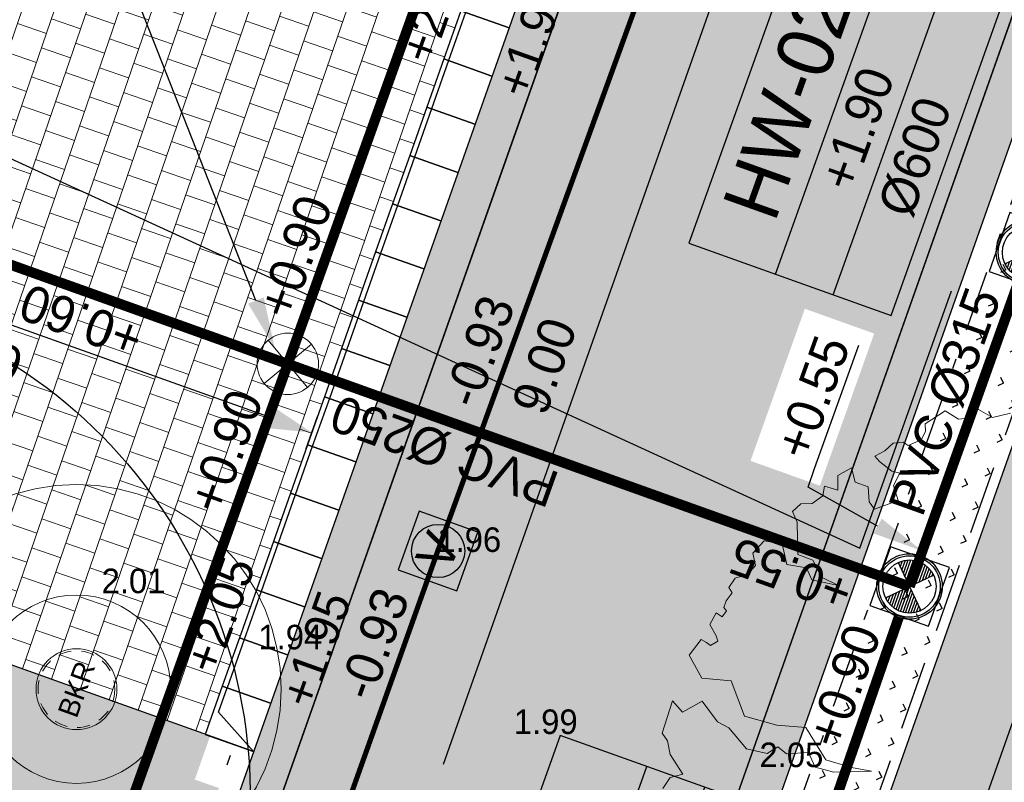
# Model space of a CAD drawing. Header units: metres. Extents: x 134157 to 138734, y 451157 to 455772.
# Tile 69 of 256: x 136381.52 to 136391.14, y 453310.99 to 453318.45. Entities that reach past the tile are written whole.
import ezdxf
from ezdxf import colors
from ezdxf.entities.mleader import LeaderData, LeaderLine
from ezdxf.enums import TextEntityAlignment as Align
from ezdxf.math import Vec2, Vec3

# ---------------------------------------------------------------- set-up
doc = ezdxf.new("R2010")
doc.units = ezdxf.units.M
for name, pattern in [('CENTER__G5', [2.4, 1.5, -0.3, 0.3, -0.3]), ('DASHDOT__G2', [1.2, 0.6, -0.3, 0, -0.3]), ('DASHED2', [9.525, 6.35, -3.175]), ('DGN_Style_2', [25.092716, 15.05563, -10.037087]), ('HIDDEN', [9.525, 6.35, -3.175]), ('HIDDEN__G5', [1.125, 0.75, -0.375]), ('TR18X20__G2', [2.6, 1, -0.4, 0, -0.4, 0, -0.4, 0, -0.4])]:
    doc.linetypes.add(name, pattern=pattern)
doc.layers.add('-DR-alg-hulplijnen', color=210, linetype='Continuous', plot=False)
doc.layers.add('-DR-alg-hulplijnen bochtstralen uitritconstructies', color=210, linetype='Continuous', plot=False)
doc.layers.add('-DR-alg-hulplijnen kantverharding asflast nieuwe fietsstraat', color=7, linetype='Continuous', true_color=0xff9429, plot=False)
for name, color, linetype, lineweight in [('-DR-bs-boom', 253, 'Continuous', 13), ('-DR-nw-inr-brandkraan', 2, 'Continuous', 0), ('-DR-nw-rio-HWA 160 mm inlaat', 170, 'HIDDEN', 13), ('-DR-nw-vh-arc-dubbelklinkers inritten', 253, 'Continuous', 9), ('-DR-nw-vh-arc-tegels 300x300x45', 253, 'Continuous', 9)]:
    doc.layers.add(name, color=color, linetype=linetype, lineweight=lineweight)
for name, color, linetype in [('-DR-bs-rio-DWA Jutfaseweg', 253, 'Continuous'), ('-DR-bs-rio-txt @ 0.2', 253, 'Continuous'), ('-DR-bs-txt-hoogtemaat', 253, 'Continuous'), ('-DR-nw-maatvoering', 3, 'Continuous'), ('-DR-nw-rio-HWA 160', 170, 'CENTER__G5'), ('-DR-nw-rio-HWA 250', 170, 'Continuous'), ('-DR-nw-rio-HWA 315', 170, 'Continuous'), ('-DR-nw-rio-HWA putnummer @ 0.2', 170, 'Continuous'), ('-DR-nw-rio-HWA txt @ 0.2', 170, 'Continuous'), ('-DR-nw-rio-inspectieput', 2, 'Continuous'), ('-DR-nw-rio-putblock-deksel', 1, 'Continuous'), ('-DR-nw-rio-putblock-schacht', 2, 'Continuous'), ('-DR-nw-rio-putrand VWA', 2, 'Continuous'), ('-DR-nw-rio-txt-bob en inhoud', 170, 'Continuous'), ('-DR-nw-txt-hoogtemaat', 2, 'Continuous'), ('-DR-nw-vh-band 10x20 ob', 2, 'HIDDEN__G5'), ('-DR-nw-vh-band 18-20x25', 2, 'TR18X20__G2'), ('-DR-nw-vh-band 5-20x25', 2, 'DASHDOT__G2'), ('-DR-nw-vh-band inritband 500x140x500mm', 2, 'Continuous'), ('-DR-nw-vh-kantverharding', 3, 'Continuous'), ('-DR-nw-vh-scheiding verhardingen trottoir', 1, 'Continuous')]:
    doc.layers.add(name, color=color, linetype=linetype)
doc.layers.add('-DR-nw-gr-arc-gras', color=7, linetype='Continuous', true_color=0xb5d5a4)
doc.layers.add('-DR-nw-vh-arc-asfalt fietsstraat rood', color=7, linetype='Continuous', lineweight=9, true_color=0xdfbfc7)
doc.layers.add('-DR-nw-vh-arc-sbs kf bruinrood rabat halfsteens', color=7, linetype='Continuous', lineweight=9, true_color=0xb88485)
doc.layers.add('-DR-nw-vh-arc-halfverharding stabilizer', color=7, linetype='Continuous', lineweight=9, true_color=0xe2e1c1, transparency=0.1)
doc.layers.add('-DR-nw-vh-kantverharding halfverharding stabilizer', color=7, linetype='Continuous', true_color=0xe2e1c1, transparency=0.1)
doc.styles.add('CiCom Engineering', font='txt', dxfattribs={"height": 1.8})
doc.styles.add('Drong', font='txt', dxfattribs={"height": 1.8})
doc.dimstyles.new('Drong', dxfattribs={"dimtxt": 1.8, "dimasz": 2.5, "dimexe": 0, "dimexo": 0, "dimgap": 0.9, "dimtad": 1, "dimzin": 0, "dimdsep": 46, "dimtxsty": 'Drong', "dimblk": 'dimblk-wit', "dimcen": 0, "dimse1": 1, "dimse2": 1, "dimclrd": 256, "dimclre": 1, "dimclrt": 7, "dimadec": 0, "dimazin": 0, "dimtfac": 1, "dimtmove": 0, "dimatfit": 3, "dimfxl": 1, "dimtolj": 1, "dimtzin": 0, "dimarcsym": 0})
pattern_1 = [(228.0127875, (0.54864, 0.762), (-6.096000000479, -6.8579999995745), [0.102516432, -10.1491450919]), (184.969741, (0.48006, 0.6858), (9.1439999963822, 0.7620000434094), [0.175921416, -17.416214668]), (132.5104471, (0.3048, 0.67056), (7.6200000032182, -8.381999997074), [0.124044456, -12.2804168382]), (267.273689, (0.00762, 0.48006), (0.762000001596, 15.23999999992), [0.160201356, -15.8599312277]), (292.83365418, (0, 0.32004), (-3.810000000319, 9.1439999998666), [0.15709011, -15.5519423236]), (357.273689, (0.06096, 0.17526), (-15.23999999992, 0.762000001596), [0.160201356, -15.8599312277]), (37.69424047, (0.22098, 0.16764), (-9.9059999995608, -7.6200000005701), [0.211858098, -20.9739345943]), (72.25532837, (0.38862, 0.29718), (5.3340000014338, 16.7639999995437), [0.200015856, -19.8015769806]), (121.42956562, (0.44958, 0.48768), (-6.096000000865, 9.9059999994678), [0.1607439, -15.9136637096]), (175.2363583, (0.36576, 0.62484), (8.38199999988, -0.762000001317), [0.183513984, -8.992181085]), (222.3974378, (0.18288, 0.64008), (-9.1439999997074, -8.3820000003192), [0.237323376, -23.4950317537]), (138.81407483, (0.762, 0.47244), (-5.33399999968, 4.572000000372), [0.081001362, -8.0191697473]), (171.4692344, (0.70104, 0.52578), (9.906000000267, -1.5239999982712), [0.154104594, -15.2563916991]), (225, (0.54864, 0.54864), (-1e-16, -0.762), [0.107762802, -0.9698679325]), (203.19859051, (0.4953, 0.64008), (3.810000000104, 1.523999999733), [0.058032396, -5.7451867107]), (291.80140949, (0.44196, 0.61722), (-0.76200000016, 2.285999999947), [0.082069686, -4.021425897]), (30.96375653, (0.47244, 0.54102), (2.286000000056, 1.523999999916), [0.133295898, -4.3098894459]), (161.56505118, (0.58674, 0.6096), (1.52400000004, -0.76199999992), [0.096386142, -2.313269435]), (16.389540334, (0, 0.61722), (7.62, 2.286), [0.1350264, -13.3676480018]), (70.34617594, (0.12954, 0.65532), (-3.048000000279, -8.381999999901), [0.113279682, -11.2146647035]), (293.19859051, (0.58674, 0.762), (-1.523999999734, 3.810000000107), [0.11606403, -5.6871550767]), (343.61045967, (0.63246, 0.65532), (-7.6200000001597, 2.285999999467), [0.1350264, -13.3676480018]), (339.44395478, (0, 0.14478), (-3.81, 1.524), [0.13021056, -6.3803202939]), (294.7751406, (0.12192, 0.09906), (-3.810000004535, 8.381999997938), [0.109101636, -10.8010780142]), (66.80140949, (0.59436, 0), (1.52399999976, 3.810000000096), [0.11606403, -5.6871550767]), (17.35402464, (0.64008, 0.10668), (-9.905999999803, -3.0480000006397), [0.127734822, -12.645712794]), (69.44395478, (0.22098, 0), (-1.524000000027, -3.80999999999), [0.06510528, -6.4454255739]), (101.309932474, (0.54864, 0), (-0.762, 3.048), [0.03885438, -3.8465984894]), (165.96375653, (0.54102, 0.0381), (2.286, -0.762), [0.15709011, -2.9847163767]), (186.00900596, (0.38862, 0.0762), (7.6199999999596, 0.7620000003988), [0.1455801, -14.412409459]), (303.69006753, (0.47244, 0.47244), (-0.76200000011, 1.52399999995), [0.109897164, -2.6375329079]), (353.15722659, (0.5334, 0.381), (12.9540000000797, -1.5239999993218), [0.191867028, -18.9948027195]), (60.9453959, (0.7239, 0.35814), (-3.048000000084, -5.333999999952), [0.078452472, -7.7668176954]), (90, (0.762, 0.4267), (-0.762, 0.762), [0.04572, -0.71628]), (120.25643716, (0.37338, 0.09906), (3.047999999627, -5.334000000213), [0.105860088, -10.480182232]), (48.0127875, (0.32004, 0.1905), (6.0960000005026, 6.857999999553), [0.205032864, -10.0466286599]), (0, (0.4572, 0.3429), (0.762, 0.762), [0.19812, -0.56388]), (325.3048465, (0.65532, 0.3429), (7.6200000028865, -5.3339999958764), [0.120482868, -11.9277950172]), (254.0546041, (0.75438, 0.27432), (-0.761999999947, -3.048000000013), [0.110948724, -5.4364950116]), (207.64597536, (0.7239, 0.16764), (-14.478000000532, -7.6199999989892), [0.18064353, -17.8837393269]), (175.42607874, (0.56388, 0.08382), (-9.9059999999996, 0.7619999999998), [0.191108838, -18.9197539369])]
pattern_2 = [(115.335625, (136419.71802, 453326.2367), (-0.223681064, -0.105903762), [0.06, -0.187485]), (205.335625, (136419.71802, 453326.2367), (0.105903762, -0.223681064), [0.06, -0.187485])]

# ---------------------------------------------------------------- blocks, each defined once
blk = doc.blocks.new('*U14')
for points in [[(2.6639, 7.5435), (2.1924, 7.7099), (2.0259, 7.2385), (2.4974, 7.072)], [(2.4974, 7.072), (2.0259, 7.2385), (1.8594, 6.767), (2.3309, 6.6005)], [(2.0731, 7.2218), (1.9066, 6.7504)], [(2.3309, 6.6005), (1.8594, 6.767), (1.6929, 6.2955), (2.1644, 6.1291)], [(1.9066, 6.7504), (1.7401, 6.2789)], [(2.1644, 6.1291), (1.6929, 6.2955), (1.5265, 5.8241), (1.9979, 5.6576)], [(1.7401, 6.2789), (1.5736, 5.8074)], [(1.9979, 5.6576), (1.5265, 5.8241), (1.36, 5.3526), (1.8314, 5.1861)], [(1.5736, 5.8074), (1.4071, 5.336)], [(1.8314, 5.1861), (1.36, 5.3526), (1.1935, 4.8812), (1.6649, 4.7147)], [(1.4071, 5.336), (1.2406, 4.8645)], [(1.6649, 4.7147), (1.1935, 4.8812), (1.027, 4.4097), (1.4984, 4.2432)], [(1.2406, 4.8645), (1.0741, 4.393)], [(1.4984, 4.2432), (1.027, 4.4097), (0.8605, 3.9382), (1.3319, 3.7717)], [(1.0741, 4.393), (0.9076, 3.9216)], [(1.3319, 3.7717), (0.8605, 3.9382), (0.694, 3.4668), (1.1655, 3.3003)], [(0.9076, 3.9216), (0.7411, 3.4501)], [(1.1655, 3.3003), (0.694, 3.4668), (0.5275, 2.9953), (0.999, 2.8288)], [(0.7411, 3.4501), (0.5746, 2.9786)], [(0.999, 2.8288), (0.5275, 2.9953), (0.361, 2.5238), (0.8325, 2.3573)], [(0.5746, 2.9786), (0.4081, 2.5072)], [(0.8325, 2.3573), (0.361, 2.5238), (0.1945, 2.0524), (0.666, 1.8859)], [(0.4081, 2.5072), (0.2417, 2.0357)], [(0.666, 1.8859), (0.1945, 2.0524), (0.028, 1.5809), (0.4995, 1.4144)], [(0.2417, 2.0357), (0.0752, 1.5642)], [(0.4995, 1.4144), (0.028, 1.5809), (-0.1385, 1.1094), (0.333, 0.9429)], [(0.0752, 1.5642), (-0.0913, 1.0928)], [(0.333, 0.9429), (-0.1385, 1.1094), (-0.305, 0.638), (0.1665, 0.4715)], [(-0.0913, 1.0928), (-0.2578, 0.6213)], [(0.1665, 0.4715), (-0.305, 0.638), (-0.4715, 0.1665), (0, 0)], [(0, 0), (-0.3411, 0.3856), (-0.2578, 0.6213)]]:
    blk.add_lwpolyline(points)
blk = doc.blocks.new('Boom bestaand 1')
blk.add_lwpolyline([(-0.4713, 0.0946), (-0.4748, 0.0748), (-0.4932, 0.0607), (-0.4854, 0.0473), (-0.4875, 0.0402), (-0.5017, 0.0304), (-0.4974, 0.0049), (-0.4897, 0.0021), (-0.4832, -0.006), (-0.4832, -0.0211), (-0.4886, -0.0247), (-0.4921, -0.0353), (-0.4877, -0.0469), (-0.4868, -0.0593), (-0.4797, -0.0567), (-0.4646, -0.0487), (-0.4592, -0.0416), (-0.4495, -0.0531), (-0.4326, -0.0549), (-0.4342, -0.0824), (-0.4439, -0.0844), (-0.4591, -0.0789), (-0.4694, -0.0898), (-0.4853, -0.0874), (-0.4835, -0.1044), (-0.469, -0.1108), (-0.4787, -0.1222), (-0.4698, -0.128), (-0.4666, -0.142), (-0.4712, -0.1535), (-0.4673, -0.1649), (-0.4544, -0.1649), (-0.422, -0.1781), (-0.41, -0.1658), (-0.3893, -0.1644), (-0.3736, -0.1512), (-0.391, -0.1753), (-0.4052, -0.1753), (-0.417, -0.1934), (-0.4393, -0.1893), (-0.4502, -0.206), (-0.443, -0.2225), (-0.4293, -0.2254), (-0.424, -0.2366), (-0.4254, -0.251), (-0.4188, -0.2613), (-0.4123, -0.2603), (-0.4066, -0.2696), (-0.4013, -0.2747), (-0.3966, -0.2735), (-0.3925, -0.2806), (-0.3993, -0.2847), (-0.3905, -0.2962), (-0.3764, -0.2947), (-0.3703, -0.2952), (-0.369, -0.3047), (-0.3739, -0.3072), (-0.379, -0.3111), (-0.3686, -0.3301), (-0.3402, -0.3274), (-0.325, -0.2991), (-0.284, -0.3012), (-0.2611, -0.2728), (-0.2463, -0.245), (-0.2054, -0.239), (-0.1868, -0.2166), (-0.1743, -0.1981), (-0.1896, -0.2363), (-0.2027, -0.2526), (-0.2201, -0.2532), (-0.2283, -0.2756), (-0.2392, -0.281), (-0.237, -0.2947), (-0.2507, -0.3132), (-0.2791, -0.3219), (-0.2898, -0.3304), (-0.3173, -0.3368), (-0.3146, -0.3612), (-0.3304, -0.3661), (-0.3025, -0.3907), (-0.2927, -0.3885), (-0.278, -0.3918), (-0.2529, -0.3874), (-0.2548, -0.4016), (-0.2471, -0.4137)])
blk = doc.blocks.new('*U120')
at = {"style": 'Drong'}
blk.add_attdef('BOBL', text='', height=1.8, rotation=359.6866, dxfattribs=at).set_placement((-157.475, 0.861), align=Align.BOTTOM_LEFT)
blk.add_attdef('MATERIAAL', text='', height=1.8, rotation=359.6866, dxfattribs=at).set_placement((0, 0), align=Align.BOTTOM_CENTER)
blk.add_attdef('BOBR', text='', height=1.8, rotation=359.6866, dxfattribs=at).set_placement((162.167, -0.887), align=Align.BOTTOM_RIGHT)
blk = doc.blocks.new('*U121')
at = {"style": 'Drong'}
blk.add_attdef('BOBR', text='', height=1.8, rotation=0.0368, dxfattribs=at).set_placement((145.726, 0.094), align=Align.BOTTOM_RIGHT)
blk.add_attdef('BOBL', text='', height=1.8, rotation=0.0368, dxfattribs=at).set_placement((-180.283, -0.116), align=Align.BOTTOM_LEFT)
blk.add_attdef('MATERIAAL', text='', height=1.8, rotation=0.0368, dxfattribs=at).set_placement((0, 0), align=Align.BOTTOM_CENTER)
blk = doc.blocks.new('dimblk-wit')
at = {"color": 7}
blk.add_line((0, -0.3333), (0, 0.3333), dxfattribs=at)
blk.add_solid([(0, 0), (-0.8, 0.2), (-0.8, -0.2)], dxfattribs=at)
blk = doc.blocks.new('*D207')
at = {"layer": '-DR-nw-maatvoering', "lineweight": -2, "transparency": 16777216}
blk.add_line((136383.9031, 453314.5806), (136378.5075, 453316.5104), dxfattribs=at)
at = {"layer": 'Defpoints', "color": 0, "transparency": 16777216}
for p in [(136378.0529, 453316.7243), (136378.0367, 453316.6788), (136384.3901, 453314.4578)]:
    blk.add_point(p, dxfattribs=at)
at = {"layer": '-DR-nw-maatvoering', "lineweight": -2, "transparency": 16777216, "xscale": 0.5, "yscale": 0.5, "zscale": 0.5}
for p, rotation in [((136378.0367, 453316.6788), 160.3203043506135), ((136384.3739, 453314.4123), 340.3203043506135)]:
    blk.add_blockref('dimblk-wit', p, dxfattribs=dict(at, rotation=rotation))
at = {"layer": '-DR-nw-maatvoering', "color": 7, "transparency": 16777216, "insert": (136381.0828, 453315.2031), "char_height": 0.36, "attachment_point": 5, "rotation": 160.3203, "style": 'Drong'}
blk.add_mtext('\\A1;6.75', dxfattribs=at)
blk = doc.blocks.new('*U556')
at = {"style": 'Drong'}
blk.add_attdef('BOBR', text='', height=1.8, rotation=90.0006, dxfattribs=at).set_placement((0, 21.887), align=Align.BOTTOM_RIGHT)
blk.add_attdef('MATERIAAL', text='', height=1.8, rotation=90.0006, dxfattribs=at).set_placement((0, 0), align=Align.BOTTOM_CENTER)
blk.add_attdef('BOBL', text='', height=1.8, rotation=90.0006, dxfattribs=at).set_placement((0, -21.037), align=Align.BOTTOM_LEFT)
blk = doc.blocks.new('*U557')
at = {"layer": '-DR-nw-rio-putblock-deksel', "color": 0, "ltscale": 0.5}
for p, q in [((-0.2407, 0.0984), (-0.0997, 0.0988)), ((-0.229, 0.1232), (-0.1246, 0.1234)), ((-0.2137, 0.148), (-0.1494, 0.1481)), ((-0.1942, 0.1728), (-0.1742, 0.1728)), ((-0.1845, 0.1831), (0.1841, -0.1835)), ((0.1831, 0.184), (-0.1835, -0.1845)), ((0.0988, 0.0993), (0.2397, 0.0997)), ((0.1234, 0.1241), (0.2279, 0.1244)), ((0.1481, 0.1489), (0.2125, 0.1491)), ((0.1728, 0.1738), (0.1928, 0.1738)), ((-0.259, 0.0241), (-0.0253, 0.0247)), ((-0.2555, 0.0488), (-0.0501, 0.0494)), ((-0.2494, 0.0736), (-0.0749, 0.0741)), ((0, 0), (0.2597, 0.0007)), ((0.0247, 0.0248), (0.2584, 0.0254)), ((0.0494, 0.0496), (0.2547, 0.0502)), ((0.0741, 0.0745), (0.2486, 0.0749)), ((-0.2601, -0.0007), (-0.0004, 0)), ((-0.2589, -0.0255), (-0.0247, -0.0248)), ((-0.2553, -0.0502), (-0.0494, -0.0496)), ((-0.2492, -0.0749), (-0.0741, -0.0745)), ((0.0244, -0.0247), (0.2586, -0.0241)), ((0.0492, -0.0494), (0.2551, -0.0488)), ((0.074, -0.0741), (0.2491, -0.0736)), ((-0.2403, -0.0997), (-0.0988, -0.0993)), ((-0.2285, -0.1244), (-0.1234, -0.1241)), ((-0.2133, -0.1491), (-0.1481, -0.1489)), ((-0.1937, -0.1738), (-0.1728, -0.1738)), ((0.0988, -0.0988), (0.2404, -0.0984)), ((0.1237, -0.1234), (0.2288, -0.1232)), ((0.1485, -0.1481), (0.2136, -0.148)), ((0.1733, -0.1728), (0.1941, -0.1728))]:
    blk.add_line(p, q, dxfattribs=at)
at = {"layer": '-DR-nw-rio-putblock-deksel', "color": 0}
blk.add_lwpolyline([(-0.304, -0.3062), (0.306, -0.304), (0.3038, 0.306), (-0.3062, 0.3038)], close=True, dxfattribs=at)
at = {"layer": '-DR-nw-rio-putblock-deksel', "color": 0, "ltscale": 0.5}
blk.add_circle((-0.0002, -0.0002), 0.2599, dxfattribs=at)
at = {"layer": '-DR-nw-rio-putblock-schacht', "color": 0}
for radius in [0.32, 0.3]:
    blk.add_circle((0, 0), radius, dxfattribs=at)
blk = doc.blocks.new('*U564')
at = {"color": 0}
blk.add_lwpolyline([(-8.027, 0), (8.027, 0), (8.027, 10.5), (-8.027, 10.5)], close=True, dxfattribs=at)
for points in [[(-8.027, 6), (8.027, 6)], [(-8.027, 3), (8.027, 3)]]:
    blk.add_lwpolyline(points, dxfattribs=at)
at = {"style": 'CiCom Engineering'}
for tag, height, p in [('PUTNUMMER', 2.75, (0, 6.869)), ('MAAIVELD', 1.8, (0, 3.751)), ('AFMETING', 1.8, (0, 0.635))]:
    blk.add_attdef(tag, text='', height=height, dxfattribs=at).set_placement(p, align=Align.CENTER)
blk = doc.blocks.new('block brandkraan')
at = {"layer": '-DR-alg-hulplijnen', "linetype": 'DGN_Style_2', "lineweight": 0}
for radius in [2, 0.92]:
    blk.add_circle((0, 0), radius, dxfattribs=at)
at = {"layer": '-DR-nw-inr-brandkraan', "linetype": 'Continuous', "lineweight": 0, "ltscale": 0.02}
blk.add_circle((0, 0), 0.395, dxfattribs=at)
at = {"layer": '-DR-nw-inr-brandkraan', "linetype": 'DASHED2', "lineweight": 0, "ltscale": 0.02}
blk.add_circle((0, 0), 0.375, dxfattribs=at)
at = {"layer": '-DR-nw-inr-brandkraan', "linetype": 'Continuous', "lineweight": 13, "style": 'Drong'}
blk.add_text('BKR', height=0.2, rotation=70.17517, dxfattribs=at).set_placement((0, 0), align=Align.MIDDLE_CENTER)
blk = doc.blocks.new('Inlaat')
for points in [[(-0.0707, 0.0707), (0.0707, -0.0707)], [(0.0707, 0.0707), (-0.0707, -0.0707)]]:
    blk.add_lwpolyline(points)
at = {"linetype": 'Continuous'}
blk.add_circle((0, 0), 0.1, dxfattribs=at)
blk = doc.blocks.new('*D791')
at = {"layer": '-DR-nw-maatvoering', "lineweight": -2, "transparency": 16777216}
blk.add_line((136385.6594, 453311.1707), (136388.3233, 453318.7142), dxfattribs=at)
at = {"layer": 'Defpoints', "color": 0, "transparency": 16777216}
for p in [(136386.6437, 453319.8376), (136388.4898, 453319.1856), (136383.6468, 453311.3512)]:
    blk.add_point(p, dxfattribs=at)
at = {"layer": '-DR-nw-maatvoering', "lineweight": -2, "transparency": 16777216, "xscale": 0.5, "yscale": 0.5, "zscale": 0.5}
for p, rotation in [((136388.4898, 453319.1856), 70.54985803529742), ((136385.4929, 453310.6992), 250.5498580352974)]:
    blk.add_blockref('dimblk-wit', p, dxfattribs=dict(at, rotation=rotation))
at = {"layer": '-DR-nw-maatvoering', "color": 7, "transparency": 16777216, "insert": (136386.6484, 453315.0635), "char_height": 0.36, "attachment_point": 5, "rotation": 70.54986, "style": 'Drong'}
blk.add_mtext('\\A1;9.00', dxfattribs=at)
blk = doc.blocks.new('*U1837')
at = {"style": 'Drong'}
blk.add_attdef('BOBL', text='', height=1.8, dxfattribs=at).set_placement((-22.637, 0), align=Align.BOTTOM_LEFT)
blk.add_attdef('MATERIAAL', text='', height=1.8, dxfattribs=at).set_placement((0, 0), align=Align.BOTTOM_CENTER)
blk.add_attdef('BOBR', text='', height=1.8, dxfattribs=at).set_placement((21.834, 0), align=Align.BOTTOM_RIGHT)
blk = doc.blocks.new('*U2049')
at = {"color": 0}
blk.add_lwpolyline([(-0.2762, -0.3315), (0.3313, -0.2762), (0.276, 0.3313), (-0.3315, 0.2759)], close=True, dxfattribs=at)
at = {"color": 0, "ltscale": 0.5}
blk.add_circle((-0.0002, -0.0002), 0.2599, dxfattribs=at)
at = {"style": 'Drong'}
blk.add_text('V', height=0.36, dxfattribs=at).set_placement((0, 0), align=Align.MIDDLE_CENTER)
blk = doc.blocks.new('*U2298')
at = {"style": 'Drong'}
blk.add_attdef('BOBL', text='', height=1.8, dxfattribs=at).set_placement((-41.697, 0), align=Align.BOTTOM_LEFT)
blk.add_attdef('MATERIAAL', text='', height=1.8, dxfattribs=at).set_placement((0, 0), align=Align.BOTTOM_CENTER)
blk.add_attdef('BOBR', text='', height=1.8, dxfattribs=at).set_placement((21.834, 0), align=Align.BOTTOM_RIGHT)
blk = doc.blocks.new('*U2297')
at = {"style": 'Drong'}
blk.add_attdef('BOBL', text='', height=1.8, dxfattribs=at).set_placement((-22.637, 0), align=Align.BOTTOM_LEFT)
blk.add_attdef('MATERIAAL', text='', height=1.8, dxfattribs=at).set_placement((0, 0), align=Align.BOTTOM_CENTER)
blk.add_attdef('BOBR', text='', height=1.8, dxfattribs=at).set_placement((91.381, 0), align=Align.BOTTOM_RIGHT)
blk = doc.blocks.new('*U2295')
at = {"style": 'Drong'}
blk.add_attdef('MATERIAAL', text='', height=1.8, rotation=0.5477, dxfattribs=at).set_placement((0, 0), align=Align.BOTTOM_CENTER)
blk.add_attdef('BOBR', text='', height=1.8, rotation=0.5477, dxfattribs=at).set_placement((26.604, 0.254), align=Align.BOTTOM_RIGHT)
blk.add_attdef('BOBL', text='', height=1.8, rotation=0.5477, dxfattribs=at).set_placement((-22.636, -0.216), align=Align.BOTTOM_LEFT)

msp = doc.modelspace()

# ---------------------------------------------------------------- hatches: boundary and pattern name
at = {"layer": '-DR-nw-gr-arc-gras', "transparency": 33554687}
h = msp.add_hatch(dxfattribs=at)
h.set_pattern_fill('AGR-BOLLEN', color=256, scale=0.1, pattern_type=2)
h.set_pattern_definition(pattern_2)
edge = h.paths.add_edge_path()
edge.add_arc((-7000776.8095, 3043164.5676), 7592527.9974, 340.05675056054, 340.05722562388)
edge.add_line((136455.7816, 453494.2543), (136455.1236, 453494.4934))
edge.add_arc((380495.2224, 364992.5484), 259592.3036, 160.066656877, 160.080445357)
edge.add_line((136433.8323, 453435.7615), (136433.8135, 453435.7683))
edge.add_line((136433.8135, 453435.7683), (136432.1795, 453431.2551))
edge.add_line((136432.1795, 453431.2551), (136432.1983, 453431.2483))
edge.add_line((136432.1983, 453431.2483), (136431.6776, 453429.8696))
edge.add_line((136431.6776, 453429.8696), (136432.3364, 453429.6312))
edge.add_line((136432.3364, 453429.6312), (136434.3093, 453435.0766))
h = msp.add_hatch(dxfattribs=at)
h.set_pattern_fill('AGR-BOLLEN', color=256, scale=0.1, pattern_type=2)
h.set_pattern_definition(pattern_2)
edge = h.paths.add_edge_path()
edge.add_line((136383.2134, 453288.902), (136370.3108, 453255.8016))
edge.add_line((136370.3108, 453255.8016), (136371.2565, 453255.4864))
edge.add_line((136371.2565, 453255.4864), (136384.151, 453288.5538))
edge.add_line((136384.151, 453288.5538), (136396.0961, 453322.3793))
edge.add_arc((144469.9212, 450472.563), 8562.0152, 160.31249213, 160.55850732, ccw=False)
edge.add_arc((136275.927, 453000.1713), 380.6468, 69.386564, 69.632579, ccw=False)
edge.add_arc((138171.7298, 452736.5349), 1867.6731, 160.3687913, 160.6148065, ccw=False)
edge.add_arc((136543.2276, 453720.0757), 379.2681, 249.610148, 249.856163, ccw=False)
edge.add_arc((139775.6478, 452174.2359), 3568.9155, 160.2709001, 160.5169153, ccw=False)
edge.add_line((136416.2304, 453379.0067), (136415.2889, 453379.3438))
edge.add_arc((149594.4041, 448661.5345), 13998.1, 160.30384265, 160.54985784)
edge.add_line((136395.1532, 453322.7123), (136383.2134, 453288.902))
h = msp.add_hatch(dxfattribs=at)
h.set_pattern_fill('AGR-BOLLEN', color=256, scale=0.1, pattern_type=2)
h.set_pattern_definition(pattern_2)
h.paths.add_polyline_path([(136389.5271, 453309.7837), (136388.8859, 453310.0101), (136389.5319, 453311.8394), (136391.7538, 453318.192), (136392.4138, 453317.9585), (136390.0998, 453311.4055), (136389.6003, 453309.9911)])
at = {"layer": '-DR-nw-vh-arc-asfalt fietsstraat rood', "transparency": 33554687}
h = msp.add_hatch(color=256, dxfattribs=at)
h.dxf.hatch_style = 1
h.paths.add_polyline_path([(136392.9845, 453323.4782, -0.000785), (136407.6878, 453364.907), (136403.7367, 453366.3314, 0.000785), (136389.0242, 453324.8767), (136377.1193, 453291.1651), (136369.7582, 453272.2811), (136373.7106, 453270.8562), (136381.057, 453289.7028)])
at = {"layer": '-DR-nw-vh-arc-dubbelklinkers inritten'}
h = msp.add_hatch(dxfattribs=at)
h.set_pattern_fill('AVH-TEGEL_200X200_HALFST', color=256, scale=1.5, angle=161, pattern_type=2)
h.set_pattern_definition([(161, (0, 0), (-0.33249079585, -0.044157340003), [0.3, -0.3]), (251, (0, 0), (0.28365557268, -0.09767044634), [])])
h.paths.add_polyline_path([(136385.4969, 453317.5912), (136385.6634, 453318.0627), (136385.8299, 453318.5342), (136385.9964, 453319.0056), (136386.1629, 453319.4771), (136386.3294, 453319.9486), (136386.0465, 453320.0485), (136383.586, 453320.9174), (136383.433, 453320.496), (136379.8748, 453321.8229), (136376.9839, 453313.7327), (136383.3331, 453311.4639), (136383.499, 453311.9336), (136383.6655, 453312.4051), (136383.832, 453312.8766), (136383.9985, 453313.348), (136384.1649, 453313.8195), (136384.3314, 453314.291), (136384.4979, 453314.7624), (136384.6644, 453315.2339), (136384.8309, 453315.7054), (136384.9974, 453316.1768), (136385.1639, 453316.6483), (136385.3304, 453317.1198)])
at = {"layer": '-DR-nw-vh-arc-halfverharding stabilizer'}
h = msp.add_hatch(dxfattribs=at)
h.set_pattern_fill('GRAVEL', color=256, scale=0.03)
h.set_pattern_definition(pattern_1)
edge = h.paths.add_edge_path()
edge.add_line((136391.1093, 453311.2611), (136395.1532, 453322.7123))
edge.add_arc((149594.4041, 448661.5345), 13998.1, 160.36998342, 160.54985784, ccw=False)
edge.add_line((136409.8515, 453364.127), (136409.0064, 453364.4317))
edge.add_arc((149014.4533, 448866.8502), 13383.7787, 160.36376918, 160.55192509)
edge.add_line((136394.3046, 453323.012), (136393.0416, 453319.4336))
edge.add_line((136393.0416, 453319.4336), (136392.2869, 453319.7006))
edge.add_line((136392.2869, 453319.7006), (136391.7872, 453318.2862))
edge.add_line((136391.7872, 453318.2862), (136392.5417, 453318.0199))
edge.add_line((136392.5417, 453318.0199), (136392.1254, 453316.8412))
edge.add_line((136392.1254, 453316.8412), (136390.2607, 453311.5608))
edge.add_line((136390.2607, 453311.5608), (136391.1093, 453311.2611))
h = msp.add_hatch(dxfattribs=at)
h.set_pattern_fill('GRAVEL', color=256, scale=0.03)
h.set_pattern_definition(pattern_1)
h.paths.add_polyline_path([(136383.3083, 453289.1705), (136391.1093, 453311.2611), (136390.2607, 453311.5608), (136385.0121, 453296.6981), (136382.4586, 453289.4706)])
at = {"layer": '-DR-nw-vh-arc-sbs kf bruinrood rabat halfsteens', "transparency": 33554687}
h = msp.add_hatch(color=256, dxfattribs=at)
h.dxf.hatch_style = 1
h.paths.add_polyline_path([(136389.0242, 453324.8767, -0.000785), (136403.7367, 453366.3314), (136403.3621, 453366.4665), (136396.0402, 453345.8917), (136388.647, 453325.0099), (136386.4678, 453318.8391), (136386.3013, 453318.3677), (136386.1348, 453317.8962), (136385.9684, 453317.4247), (136385.8019, 453316.9533), (136385.6354, 453316.4818), (136385.4689, 453316.0103), (136385.3024, 453315.5389), (136385.1359, 453315.0674), (136384.9694, 453314.5959), (136384.8029, 453314.1245), (136384.6364, 453313.653), (136384.4699, 453313.1815), (136384.3034, 453312.7101), (136384.1369, 453312.2386), (136383.9694, 453311.7641), (136384.3466, 453311.6312)])
h = msp.add_hatch(color=256, dxfattribs=at)
h.dxf.hatch_style = 1
h.paths.add_polyline_path([(136407.6878, 453364.907, 0.000785), (136392.9845, 453323.4782), (136388.3078, 453310.2352), (136388.6851, 453310.1022), (136389.3178, 453311.8938), (136393.3616, 453323.345, -0.000785), (136408.0641, 453364.7714)])
h = msp.add_hatch(color=256, dxfattribs=at)
h.dxf.hatch_style = 1
h.paths.add_polyline_path([(136376.5584, 453289.7262), (136376.184, 453289.8722), (136376.8597, 453291.6479), (136376.9406, 453291.8606), (136379.1051, 453297.9897), (136380.9365, 453303.1758), (136383.1009, 453309.3048), (136383.8039, 453311.2957), (136383.9694, 453311.7641), (136384.3466, 453311.6312), (136377.1193, 453291.1651)])
at = {"layer": '-DR-nw-vh-arc-tegels 300x300x45'}
h = msp.add_hatch(dxfattribs=at)
h.set_pattern_fill('AVH-TEGEL_200X200_HALFST', color=256, scale=2, angle=71, pattern_type=2)
h.set_pattern_definition([(71, (0, 0), (-0.05887645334, 0.44332106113), [0.4, -0.4]), (161, (0, 0), (-0.13022726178, -0.37820743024), [])])
h.paths.add_polyline_path([(136369.1495, 453284.213), (136370.8483, 453283.6131), (136365.4432, 453269.7602), (136364.2006, 453270.199)], flags=16)
h.paths.add_polyline_path([(136369.2105, 453284.0854), (136370.7176, 453283.5532), (136366.2151, 453272.0026), (136365.0845, 453272.4019)], flags=0)
h.paths.add_polyline_path([(136372.5145, 453293.7418), (136378.4749, 453310.6203), (136380.4551, 453309.921), (136374.4946, 453293.0425)], flags=16)
h.paths.add_polyline_path([(136372.6421, 453293.8028), (136378.5359, 453310.4927), (136380.3275, 453309.86), (136374.4336, 453293.1701)], flags=0)
h.paths.add_polyline_path([(136363.801, 453269.0675), (136365.0117, 453268.64), (136360.9848, 453258.3095), (136360.1209, 453258.6463)], flags=16)
h.paths.add_polyline_path([(136363.8619, 453268.9561), (136364.9257, 453268.5805), (136360.928, 453258.439), (136360.2474, 453258.7043)], flags=0)
h.paths.add_polyline_path([(136357.2251, 453258.8199), (136356.5721, 453258.5429), (136356.3717, 453257.9886), (136362.7044, 453255.7044), (136363.2051, 453257.1221), (136362.9257, 453257.231), (136363.0346, 453257.5105), (136361.2644, 453258.2006), (136373.758, 453290.2516), (136375.5282, 453289.5616), (136375.6372, 453289.8411), (136375.9167, 453289.7321), (136375.9987, 453289.9425), (136375.438, 453290.1571), (136375.5095, 453290.3439), (136376.0457, 453291.7448), (136376.1172, 453291.9315), (136376.6778, 453291.7169), (136376.7521, 453291.9272), (136376.4692, 453292.0271), (136376.5691, 453292.31), (136374.7775, 453292.9427), (136380.738, 453309.8211), (136382.5312, 453309.1879), (136382.6349, 453309.4739), (136382.9129, 453309.3731), (136383.4655, 453310.938), (136383.2298, 453311.0212), (136383.3796, 453311.4455), (136383.3325, 453311.4622), (136383.3331, 453311.4639), (136376.9839, 453313.7327), (136370.5424, 453295.706), (136369.968, 453295.918), (136368.5421, 453291.9759), (136369.0171, 453291.4519), (136367.2787, 453286.6707), (136366.5618, 453286.3549), (136365.6754, 453283.8971), (136366.0219, 453283.214), (136364.2591, 453278.3659), (136363.5791, 453278.2509), (136362.8881, 453276.4269), (136363.0101, 453276.3829), (136362.8611, 453275.9689), (136363.1781, 453275.3439), (136360.3114, 453267.3865), (136359.2578, 453264.4622), (136358.3451, 453261.9286), (136357.7526, 453261.6129), (136357.6641, 453261.3681), (136357.921, 453260.7515)])

# ---------------------------------------------------------------- linework, layer by layer
at = {"layer": '-DR-alg-hulplijnen', "flags": 128}
msp.add_lwpolyline([(136379.8363, 453317.8183), (136389.7303, 453313.2809), (136390.6271, 453315.7963)], dxfattribs=at)
at = {"layer": '-DR-alg-hulplijnen bochtstralen uitritconstructies', "flags": 128}
msp.add_lwpolyline([(136373.346, 453318.1098), (136380.4558, 453315.5649, -0.412965), (136383.4854, 453309.1925), (136379.8798, 453298.9823)], format="xyb", dxfattribs=at)
at = {"layer": '-DR-alg-hulplijnen kantverharding asflast nieuwe fietsstraat'}
for points in [[(136615.5575, 453953.7113), (136612.5988, 453946.9774), (136593.3968, 453893.9481), (136588.98, 453881.7567), (136586.9297, 453874.6505, -0.015888), (136585.9525, 453871.6277), (136586.3288, 453871.4915), (136577.7383, 453847.7674, 0.004102), (136569.5514, 453824.5651, -0.004267), (136561.0218, 453800.4169), (136429.6487, 453438.3572, 0.002152), (136389.0242, 453324.8767), (136377.1193, 453291.1651), (136363.7665, 453256.9101), (136359.0795, 453243.6376)], [(136615.5575, 453953.7113), (136612.5988, 453946.9774), (136593.3968, 453893.9481), (136588.98, 453881.7567), (136586.9297, 453874.6505, -0.015888), (136585.9525, 453871.6277), (136586.3288, 453871.4915), (136577.7383, 453847.7674, 0.004102), (136569.5514, 453824.5651, -0.004267), (136561.0218, 453800.4169), (136429.6487, 453438.3572, 0.002152), (136389.0242, 453324.8767), (136377.1193, 453291.1651), (136363.7665, 453256.9101), (136363.7281, 453256.8013)], [(136620.467, 453951.9335), (136618.8898, 453946.4661, -0.016644), (136617.8616, 453943.3012), (136595.3672, 453881.1792, -0.016644), (136594.1307, 453878.0896), (136591.8417, 453872.88, 0.011636), (136590.9555, 453870.7284), (136590.6052, 453869.7904), (136590.2291, 453869.9266), (136581.6874, 453846.3374, 0.004102), (136573.5235, 453823.2001, -0.004267), (136564.9699, 453798.9843), (136433.5968, 453436.9246, 0.002152), (136392.9845, 453323.4782), (136381.057, 453289.7028), (136367.7043, 453255.4478), (136363.0398, 453242.239)], [(136620.467, 453951.9335), (136618.8898, 453946.4661, -0.016644), (136617.8616, 453943.3012), (136595.3672, 453881.1792, -0.016644), (136594.1307, 453878.0896), (136591.8417, 453872.88, 0.011636), (136590.9555, 453870.7284), (136590.6052, 453869.7904), (136590.2291, 453869.9266), (136581.6874, 453846.3374, 0.004102), (136573.5235, 453823.2001, -0.004267), (136564.9699, 453798.9843), (136433.5968, 453436.9246, 0.002152), (136392.9845, 453323.4782), (136381.057, 453289.7028), (136367.7043, 453255.4478), (136367.6832, 453255.3879)]]:
    msp.add_lwpolyline(points, format="xyb", dxfattribs=at)
at = {"layer": '-DR-bs-rio-DWA Jutfaseweg', "const_width": 0.05, "flags": 128}
for points in [[(136385.6001, 453313.2417), (136408.1043, 453375.1461)], [(136363.3631, 453250.8877), (136385.6001, 453313.2417)]]:
    msp.add_lwpolyline(points, dxfattribs=at)
at = {"layer": '-DR-nw-rio-HWA 160', "const_width": 0.1}
for points in [[(136384.1369, 453315.0768), (136393.4562, 453341.1557)], [(136380.5499, 453305.0389), (136384.1393, 453315.0834)]]:
    msp.add_lwpolyline(points, dxfattribs=at)
at = {"layer": '-DR-nw-rio-HWA 160', "const_width": 0.1, "flags": 128}
msp.add_lwpolyline([(136384.5891, 453296.6759), (136390.1129, 453312.6128)], dxfattribs=at)
at = {"layer": '-DR-nw-rio-HWA 250', "const_width": 0.1, "flags": 128}
msp.add_lwpolyline([(136390.2159, 453312.9074), (136381.3141, 453316.0934)], dxfattribs=at)
at = {"layer": '-DR-nw-rio-HWA 315', "const_width": 0.1, "flags": 128}
msp.add_lwpolyline([(136390.2168, 453312.9071), (136391.3837, 453316.1726)], dxfattribs=at)
at = {"layer": '-DR-nw-vh-band 10x20 ob', "ltscale": 0.9}
msp.add_lwpolyline([(136381.7286, 453289.8014), (136382.3874, 453289.5659), (136392.3641, 453317.8174)], dxfattribs=at)
at = {"layer": '-DR-nw-vh-band 18-20x25'}
msp.add_lwpolyline([(136382.9129, 453309.3731), (136383.6154, 453311.3623)], dxfattribs=at)
at = {"layer": '-DR-nw-vh-band 5-20x25'}
msp.add_lwpolyline([(136382.1155, 453290.8983), (136391.3711, 453317.1077)], dxfattribs=at)
at = {"layer": '-DR-nw-vh-kantverharding'}
for points in [[(136359.0795, 453243.6376), (136363.7665, 453256.9101), (136377.1193, 453291.1651), (136389.0242, 453324.8767, -0.002152), (136429.6487, 453438.3572), (136561.0218, 453800.4169, 0.004267), (136569.5514, 453824.5651, -0.004102), (136577.7383, 453847.7674), (136586.3288, 453871.4915), (136585.9525, 453871.6277)], [(136363.7281, 453256.8013), (136363.7665, 453256.9101), (136377.1193, 453291.1651), (136389.0242, 453324.8767, -0.002152), (136429.6487, 453438.3572), (136561.0218, 453800.4169, 0.004267), (136569.5514, 453824.5651, -0.004102), (136577.7383, 453847.7674), (136586.3288, 453871.4915), (136585.9525, 453871.6277)], [(136363.0398, 453242.239), (136367.7043, 453255.4478), (136381.057, 453289.7028), (136392.9845, 453323.4782, -0.002152), (136433.5968, 453436.9246), (136564.9699, 453798.9843, 0.004267), (136573.5235, 453823.2001, -0.004102), (136581.6874, 453846.3374), (136590.2291, 453869.9266), (136590.6052, 453869.7904)], [(136367.6832, 453255.3879), (136367.7043, 453255.4478), (136381.057, 453289.7028), (136392.9845, 453323.4782, -0.002152), (136433.5968, 453436.9246), (136564.9699, 453798.9843, 0.004267), (136573.5235, 453823.2001, -0.004102), (136581.6874, 453846.3374), (136590.2291, 453869.9266), (136590.6052, 453869.7904)]]:
    msp.add_lwpolyline(points, format="xyb", dxfattribs=at)
for points in [[(136376.9407, 453291.8606), (136388.647, 453325.0099)], [(136381.4592, 453289.6404), (136391.5987, 453318.3529)], [(136381.6949, 453289.7072), (136382.4483, 453289.438), (136392.5417, 453318.0199)]]:
    msp.add_lwpolyline(points, dxfattribs=at)
at = {"layer": '-DR-nw-vh-kantverharding halfverharding stabilizer'}
msp.add_lwpolyline([(136370.2626, 453255.6779), (136383.2134, 453288.902), (136395.1532, 453322.7123, -0.001073), (136415.2889, 453379.3438), (136415.7945, 453380.7559, -0.001051), (136435.7589, 453436.1401), (136510.2738, 453641.5007)], format="xyb", dxfattribs=at)
at = {"layer": '-DR-nw-vh-scheiding verhardingen trottoir'}
msp.add_lwpolyline([(136383.8039, 453311.2957), (136376.9839, 453313.7327)], dxfattribs=at)

# ---------------------------------------------------------------- block references
at = {"layer": '-DR-bs-boom', "xscale": 9, "yscale": 9, "rotation": 293.3958673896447}
msp.add_blockref('Boom bestaand 1', (136392.105, 453310.371), dxfattribs=at)
at = {"layer": '-DR-bs-rio-txt @ 0.2'}
ref = msp.add_blockref('*U120', (136396.8522, 453344.1939, 1.959), dxfattribs=dict(at, xscale=0.2, yscale=0.2, zscale=0.2, rotation=70.33562535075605))
ref.add_attrib('BOBL', '-0.93', dxfattribs={"layer": '0', "height": 0.36, "rotation": 70.02225, "style": 'Drong'}).set_placement((136386.0916, 453314.5936, 1.959), align=Align.BOTTOM_LEFT)
ref = msp.add_blockref('*U121', (136375.6443, 453285.3182, 1.955), dxfattribs=dict(at, xscale=0.2, yscale=0.2, zscale=0.2, rotation=70.33562535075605))
ref.add_attrib('BOBR', '-0.93', dxfattribs={"layer": '0', "height": 0.36, "rotation": 70.37242, "style": 'Drong'}).set_placement((136385.4343, 453312.77, 1.955), align=Align.BOTTOM_RIGHT)
at = {"layer": '-DR-nw-rio-HWA 160 mm inlaat', "xscale": 3, "yscale": 3, "rotation": 264.8885646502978}
msp.add_blockref('Inlaat', (136384.1393, 453315.0834), dxfattribs=at)
at = {"layer": '-DR-nw-rio-HWA putnummer @ 0.2', "xscale": 0.2, "yscale": 0.2, "zscale": 0.2, "rotation": 70.33562535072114}
for p, values in [((136390.5764, 453317.0679), {'MAAIVELD': '+1.90', 'PUTNUMMER': 'HW-02', 'AFMETING': 'Ø600 '}), ((136388.2397, 453309.2338), {'MAAIVELD': '+1.90', 'PUTNUMMER': 'HW-01', 'AFMETING': 'Ø600 '})]:
    msp.add_blockref('*U564', p, dxfattribs=at).add_auto_attribs(values)
at = {"layer": '-DR-nw-rio-HWA txt @ 0.2'}
ref = msp.add_blockref('*U2298', (136387.0802, 453323.3131), dxfattribs=dict(at, xscale=0.2, yscale=0.2, zscale=0.2, rotation=70.33562535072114))
ref.add_attrib('BOBL', '+0.90', dxfattribs={"layer": '0', "height": 0.36, "rotation": 70.33563, "style": 'Drong'}).set_placement((136384.2739, 453315.4601), align=Align.BOTTOM_LEFT)
at = {"layer": '-DR-nw-rio-HWA txt @ 0.2', "xscale": 0.2, "yscale": 0.2, "zscale": 0.2, "rotation": 70.33562535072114}
msp.add_blockref('*U556', (136385.765, 453314.5004), dxfattribs=at).add_auto_attribs({'BOBL': '+0.55', 'BOBR': '+0.60', 'MATERIAAL': 'PVC Ø250'})
at = {"layer": '-DR-nw-rio-HWA txt @ 0.2'}
ref = msp.add_blockref('*U1837', (136390.8294, 453314.6214), dxfattribs=dict(at, xscale=0.2, yscale=0.2, zscale=0.2, rotation=70.33562535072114))
ref.add_attrib('MATERIAAL', 'PVC Ø315', dxfattribs={"layer": '0', "height": 0.36, "rotation": 70.33563, "style": 'Drong'}).set_placement((136390.8294, 453314.6214), align=Align.BOTTOM_CENTER)
ref = msp.add_blockref('*U2297', (136377.8546, 453297.4964), dxfattribs=dict(at, xscale=0.2, yscale=0.2, zscale=0.2, rotation=70.33562535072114))
ref.add_attrib('BOBR', '+0.90', dxfattribs={"layer": '0', "height": 0.36, "rotation": 70.33563, "style": 'Drong'}).set_placement((136384.0047, 453314.7067), align=Align.BOTTOM_RIGHT)
ref = msp.add_blockref('*U2295', (136388.3024, 453307.3892), dxfattribs=dict(at, xscale=0.2, yscale=0.2, zscale=0.2, rotation=70.33562535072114))
ref.add_attrib('BOBR', '+0.90', dxfattribs={"layer": '0', "height": 0.36, "rotation": 70.88333, "style": 'Drong'}).set_placement((136390.045, 453312.4168), align=Align.BOTTOM_RIGHT)
ref.add_attrib('MATERIAAL', 'PVC Ø160', dxfattribs={"layer": '0', "height": 0.36, "rotation": 70.88333, "style": 'Drong'}).set_placement((136388.3024, 453307.3892), align=Align.BOTTOM_CENTER)
at = {"layer": '-DR-nw-rio-inspectieput', "rotation": 70.33562535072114}
for p in [(136391.3837, 453316.1726), (136390.216, 453312.9079)]:
    msp.add_blockref('*U557', p, dxfattribs=at)
at = {"layer": '-DR-nw-rio-putrand VWA', "rotation": 65.17122220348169}
msp.add_blockref('*U2049', (136385.6078, 453313.2548), dxfattribs=at)
at = {"layer": '-DR-nw-vh-band inritband 500x140x500mm'}
msp.add_blockref('*U14', (136383.8039, 453311.2957), dxfattribs=at)
msp.add_blockref('block brandkraan', (136382.0734, 453311.9043))

# ---------------------------------------------------------------- texts
at = {"layer": '-DR-bs-txt-hoogtemaat', "color": 253, "char_height": 0.24, "attachment_point": 7, "style": 'Drong'}
for s, insert in [('1.96', (136385.6, 453313.242, 1.959)), ('2.01', (136382.319, 453312.839, 2.013)), ('1.94', (136383.851, 453312.29, 1.936)), ('1.99', (136386.348, 453311.463, 1.99)), ('2.05', (136388.749, 453311.139, 2.054))]:
    msp.add_mtext(s, dxfattribs=dict(at, insert=insert))
at = {"layer": '-DR-nw-txt-hoogtemaat', "style": 'Drong'}
for s, p in [('+1.95', (136386.4833, 453317.6601)), ('+2.05', (136383.4399, 453312.0322)), ('+1.95', (136384.3776, 453311.6972))]:
    msp.add_text(s, height=0.34, rotation=70.33563, dxfattribs=at).set_placement(p)

# ---------------------------------------------------------------- dimensions: what is measured, and where the dimension line sits
at = {"layer": '-DR-nw-maatvoering'}
dim = msp.add_aligned_dim(p1=(136383.6468, 453311.3512), p2=(136386.6437, 453319.8376), distance=-1.9579, dimstyle='Drong', dxfattribs=at)
dim.commit()
dim.dimension.update_dxf_attribs({"geometry": '*D791', "text_midpoint": (136386.6484, 453315.0635)})
dim = msp.add_aligned_dim(p1=(136384.3901, 453314.4578), p2=(136378.0529, 453316.7243), distance=0.0483, dimstyle='Drong', override={"dimrnd": 0.05, "dimtfill": 0}, dxfattribs=at)
dim.commit()
dim.dimension.update_dxf_attribs({"geometry": '*D207', "text_midpoint": (136381.0828, 453315.2031)})

# ---------------------------------------------------------------- next in the draw order: leaders
at = {"layer": '-DR-nw-rio-txt-bob en inhoud'}
ml = msp.add_multileader_mtext('Standard', dxfattribs=at)
ml.set_content('\\A1;Aansluiten kolkleidingen^J - 2x PVC T-stuk Ø250/Ø160 mm', color=7, style='Drong')
ml.set_leader_properties(color=256, linetype='ByLayer', lineweight=-1)
ml.build(insert=Vec2(0, 0))
ml.multileader.update_dxf_attribs({"text_left_attachment_type": 5, "text_right_attachment_type": 5, "dogleg_length": 70.9046, "arrow_head_size": 0.5, "scale": 0.2})
ctx = ml.context
ctx.base_point, ctx.scale, ctx.char_height, ctx.arrow_head_size, ctx.landing_gap_size, ctx.plane_origin, ctx.plane_x_axis, ctx.plane_y_axis = Vec3(136381.1084, 453322.9407), 0.2, 0.36, 0.5, 0.04, Vec3(136390.2022, 453307.8369), Vec3(0.33651, 0.94168), Vec3(-0.94168, 0.33651)
ctx.left_attachment, ctx.right_attachment = 5, 5
notes = []
notes.append((ctx, [(0, (1, 1, 0), (136381.0435, 453322.7592), (0.33651, 0.94168), 0.1928, [(0, [(136384.011, 453315.2369)], 0, [])])]))
ctx.mtext.insert, ctx.mtext.text_direction, ctx.mtext.rotation, ctx.mtext.flow_direction = Vec3(136380.1126, 453323.3391), Vec3(0.33651, 0.94168), 1.227588, 5
ctx.mtext.has_bg_fill, ctx.mtext.bg_color, ctx.mtext.bg_scale_factor, ctx.mtext.bg_transparency, ctx.mtext.use_window_bg_color = 1, -1027028792, 1.5, 0, 1
ml = msp.add_multileader_mtext('Standard', dxfattribs=at)
ml.set_content('\\A1;+0.55', color=7, style='Drong')
ml.set_leader_properties(color=256, linetype='ByLayer', lineweight=-1)
ml.build(insert=Vec2(0, 0))
ml.multileader.update_dxf_attribs({"text_left_attachment_type": 5, "text_right_attachment_type": 5, "dogleg_length": 70.9046, "arrow_head_size": 0.5, "scale": 0.2})
ctx = ml.context
ctx.base_point, ctx.scale, ctx.char_height, ctx.arrow_head_size, ctx.landing_gap_size, ctx.plane_origin, ctx.plane_x_axis, ctx.plane_y_axis = Vec3(136389.2886, 453314.0602), 0.2, 0.36, 0.5, 0.04, Vec3(136396.6021, 453299.5926), Vec3(0.33651, 0.94168), Vec3(-0.94168, 0.33651)
ctx.left_attachment, ctx.right_attachment = 5, 5
notes.append((ctx, [(0, (1, 1, 0), (136389.2237, 453313.8787), (0.33651, 0.94168), 0.1928, [(0, [(136390.341, 453313.2547)], 0, [])])]))
ctx.mtext.insert, ctx.mtext.text_direction, ctx.mtext.rotation, ctx.mtext.flow_direction = Vec3(136388.8918, 453314.2445), Vec3(0.33651, 0.94168), 1.227588, 5
ctx.mtext.has_bg_fill, ctx.mtext.bg_color, ctx.mtext.bg_scale_factor, ctx.mtext.bg_transparency, ctx.mtext.use_window_bg_color = 1, -1027028792, 1.5, 0, 1
for ctx, leaders in notes:
    for number, flags, end, landing, length, lines in leaders:
        leader = LeaderData()
        leader.index, (leader.has_last_leader_line, leader.has_dogleg_vector, leader.attachment_direction) = number, flags
        leader.last_leader_point, leader.dogleg_vector, leader.dogleg_length = Vec3(end), Vec3(landing), length
        for number, points, colour, breaks in lines:
            line = LeaderLine()
            line.index, line.vertices, line.color, line.breaks = number, Vec3.list(points), colors.encode_raw_color(colour), breaks
            leader.lines.append(line)
        ctx.leaders.append(leader)

# ---------------------------------------------------------------- next in the draw order: texts
at = {"layer": '-DR-nw-txt-hoogtemaat', "style": 'Drong'}
msp.add_text('+2.05', height=0.34, rotation=70.33563, dxfattribs=at).set_placement((136385.5457, 453317.9951))

doc.saveas('drawing.dxf')
